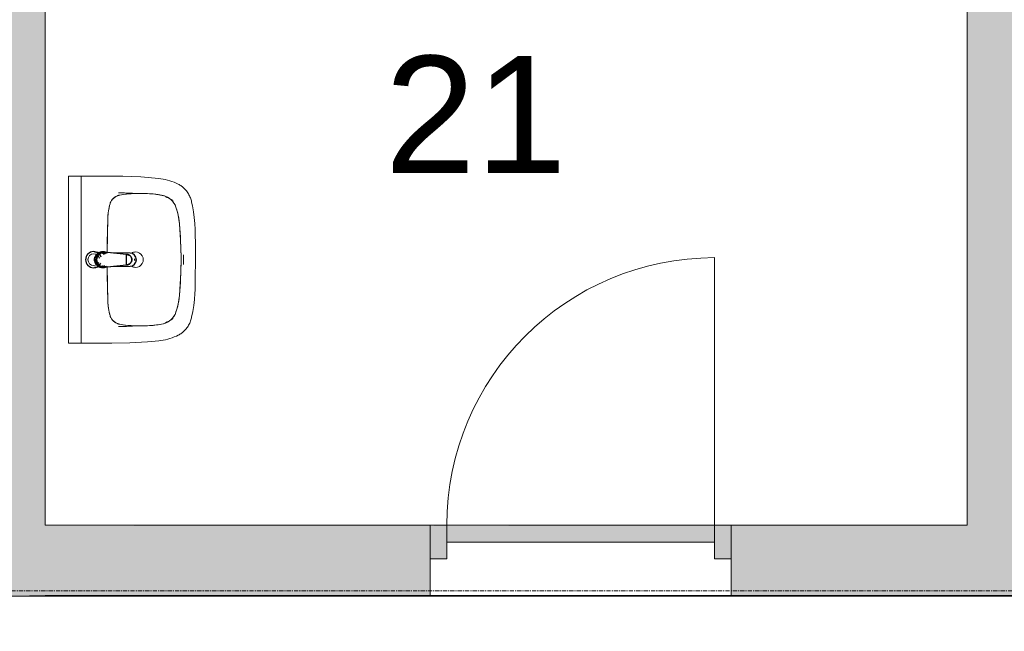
# Model space of a CAD drawing. Header units: millimetres. Extents: x 23089 to 106528, y 39021 to 113498.
# Tile 24 of 50: x 44077 to 47019, y 55010 to 56838. Entities that reach past the tile are written whole.
import ezdxf

# ---------------------------------------------------------------- set-up
doc = ezdxf.new("R2010")
doc.units = ezdxf.units.MM
doc.linetypes.add('ARC Grid Line', pattern=[22.225, 12.7, -3.175, 3.175, -3.175])
for name, color, linetype, lineweight in [('A--A2__Ruwbouw', 8, 'Continuous', 9), ('A--L$01A__Algemeen', 7, 'Continuous', 9), ('A--L$07A__Stramien', 1, 'Continuous', 13), ('A--L22__Binnenwanden', 2, 'Continuous', 9), ('A--L23__Vloeren', 3, 'Continuous', 9), ('A--L3__Afbouw', 2, 'Continuous', 9), ('A--L74__VasteSanitaireVoorz', 1, 'Continuous', 9), ('A--LR9__AlgVoorz', 7, 'Continuous', 9), ('A--TR9__AlgVoorz', 1, 'Continuous', 13)]:
    doc.layers.add(name, color=color, linetype=linetype, lineweight=lineweight)
doc.styles.add('Arial', font='arial.ttf', dxfattribs={"height": 350})

# ---------------------------------------------------------------- blocks, each defined once
blk = doc.blocks.new('32_DO_WB_vo deur enkel2 - vo 2-2241153-DO-Begane grond - Nieuwe vloeren')
at = {"layer": 'A--L3__Afbouw'}
h = blk.add_hatch(color=9, dxfattribs=at)
h.paths.add_polyline_path([(-330, 5), (-280, 5), (-280, 105), (-330, 103)])
h.paths.add_polyline_path([(570, 5), (570, 105), (520, 105), (520, 5)])
blk.add_hatch(color=9, dxfattribs=at).paths.add_polyline_path([(-127.7, 55), (520, 55), (520, 105), (-280, 103), (-280, 55)])
at = {"layer": 'A--L$01A__Algemeen'}
blk.add_line((520, 105), (520, 905), dxfattribs=at)
blk.add_arc((520, 105), 800, 90, 180, dxfattribs=at)
at = {"layer": 'A--L3__Afbouw'}
for p, q in [((-280, 105), (-330, 105)), ((-330, 105), (-330, 5)), ((520, 105), (-280, 105)), ((-280, 105), (-280, 55)), ((-280, 5), (-280, 105)), ((520, 55), (520, 105)), ((570, 105), (520, 105)), ((520, 105), (520, 5)), ((570, 5), (570, 105)), ((-280, 55), (520, 55)), ((-330, 5), (-280, 5)), ((520, 5), (570, 5))]:
    blk.add_line(p, q, dxfattribs=at)
blk = doc.blocks.new('74_PF_wastafel 50x38_sphinx300_un - 74_PF_wastafel 50x38_sphinx300_un-1641938-DO-Begane grond - Nieuwe vloeren')
at = {"layer": 'A--L74__VasteSanitaireVoorz'}
for p, q in [((242.8, 0), (247.2, 0)), ((247.2, 0), (250, 0)), ((-250, 0), (-250, -37.5)), ((-242, 0), (-250, 0)), ((-250, 0), (-247.2, 0)), ((-247.2, 0), (-242.8, 0)), ((242, 0), (-242, 0)), ((250, 0), (242, 0)), ((250, -37.5), (250, 0)), ((-250, -37.5), (-250, -129)), ((-250, -37.5), (-241, -37.5)), ((-250, -37.5), (-242, -37.5)), ((-242, -37.5), (242, -37.5)), ((242, -37.5), (250, -37.5)), ((250, -129), (250, -37.5)), ((-124.1, -117.2), (-20.7, -115.6)), ((21.7, -115.1), (124.1, -117.2))]:
    blk.add_line(p, q, dxfattribs=at)
at = {"layer": 'A--L74__VasteSanitaireVoorz', "lineweight": 25}
for p, q in [((-21, -99.7), (-23.8, -77.6)), ((23.8, -77.6), (21, -99.7)), ((-23, -98.5), (-23, -107.4)), ((-23, -98.5), (-21.6, -106)), ((-20, -98.6), (-23, -98.5)), ((-21.8, -114.8), (-15.5, -173.4)), ((-20.7, -113.1), (-21, -99.6)), ((-20.8, -101.2), (-20.6, -113)), ((15.5, -173.4), (21.8, -114.8)), ((23, -98.5), (20, -98.6)), ((21, -99.6), (20.6, -114.8)), ((20.6, -114.8), (20.8, -101.2)), ((23, -107.4), (23, -98.5)), ((-20.5, -126.4), (-19.8, -183.7)), ((19.7, -183.7), (20.4, -126.7)), ((-15.3, -173.4), (0, -173.4)), ((-15.2, -173.4), (15.2, -173.4)), ((0, -173.4), (15.3, -173.4))]:
    blk.add_line(p, q, dxfattribs=at)
at = {"layer": 'A--L74__VasteSanitaireVoorz', "flags": 128}
for points in [[(250, -37.5), (249.7, -37.5), (248.8, -37.5), (247.4, -37.5), (245.5, -37.5), (243.3, -37.5), (241, -37.5)], [(-167.2, -123.7), (-159.8, -121.9), (-152.4, -120.3), (-145, -119.1), (-137.5, -118.1), (-129.9, -117.5), (-124.1, -117.2)], [(124.1, -117.2), (131.7, -117.6), (139.2, -118.3), (146.7, -119.4), (154.2, -120.7), (161.6, -122.3), (167.2, -123.7)], [(-250, -129), (-248.9, -182.6), (-245.7, -236.1), (-242.7, -269.1)], [(-193, -153.2), (-192.7, -151.6), (-192.3, -150.1), (-191.8, -148.6), (-191.3, -147.1), (-190.7, -145.6), (-190.1, -144.1), (-189.4, -142.7), (-188.6, -141.3), (-187.8, -139.9), (-187, -138.6), (-186.1, -137.3), (-185.1, -136), (-184.1, -134.8), (-183, -133.6), (-181.9, -132.5), (-180.8, -131.4), (-179.6, -130.3), (-178.3, -129.3), (-177.1, -128.5)], [(177.1, -128.5), (178.4, -129.4), (179.6, -130.4), (180.8, -131.5), (182, -132.6), (183.1, -133.7), (184.2, -134.9), (185.2, -136.1), (186.1, -137.4), (187, -138.7), (187.9, -140), (188.7, -141.4), (189.4, -142.8), (190.1, -144.2), (190.8, -145.7), (191.3, -147.2), (191.9, -148.7), (192.3, -150.2), (192.7, -151.8), (193, -153.2)], [(242.7, -269.1), (247.2, -215.7), (249.6, -162.1), (250, -129)], [(-197.2, -187.1), (-196.5, -177.3), (-195.4, -167.6), (-193.9, -157.9), (-193, -153.2)], [(193, -153.2), (194.7, -162.8), (196, -172.5), (196.9, -182.3), (197.2, -187.1)], [(-197.2, -242.1), (-197.9, -221.1), (-197.7, -200.1), (-197.2, -187.1)], [(197.2, -187.1), (197.9, -208), (197.7, -229), (197.2, -242.1)], [(-191.5, -282.5), (-193.4, -273.3), (-195, -264.1), (-196.2, -254.8), (-197, -245.4), (-197.2, -242.1)], [(197.2, -242.1), (196.5, -251.4), (195.4, -260.7), (194, -270), (192.2, -279.2), (191.5, -282.5)], [(-242.7, -269.1), (-241.8, -276), (-240.7, -282.8), (-239.3, -289.5), (-237.6, -296.2), (-235.7, -302.8), (-233.4, -309.4), (-231, -315.8), (-228.3, -322.2), (-225.6, -327.8)], [(-157.2, -320.6), (-159.2, -319.8), (-161.1, -319), (-163.1, -318.1), (-164.9, -317.2), (-166.8, -316.1), (-168.6, -315), (-170.3, -313.9), (-172, -312.6), (-173.7, -311.3), (-175.3, -309.9), (-176.8, -308.5), (-178.3, -307), (-179.8, -305.4), (-181.1, -303.8), (-182.4, -302.1), (-183.6, -300.4), (-184.8, -298.6), (-185.9, -296.8), (-186.9, -295), (-187.8, -293.1), (-188.7, -291.1), (-189.5, -289.2), (-190.2, -287.2), (-190.8, -285.2), (-191.3, -283.1), (-191.5, -282.5)], [(191.5, -282.5), (191, -284.5), (190.4, -286.6), (189.7, -288.6), (188.9, -290.5), (188.1, -292.5), (187.2, -294.4), (186.2, -296.2), (185.1, -298.1), (184, -299.9), (182.8, -301.6), (181.5, -303.3), (180.2, -304.9), (178.8, -306.5), (177.3, -308), (175.8, -309.5), (174.2, -310.9), (172.6, -312.2), (170.9, -313.5), (169.1, -314.7), (167.3, -315.8), (165.5, -316.9), (163.6, -317.8), (161.7, -318.8), (159.8, -319.6), (157.8, -320.3), (157.2, -320.6)], [(225.6, -327.8), (228.5, -321.6), (231.2, -315.2), (233.7, -308.8), (235.8, -302.2), (237.8, -295.6), (239.4, -288.9), (240.8, -282.1), (241.9, -275.3), (242.7, -269.1)], [(-106.8, -331.3), (-115.2, -330.4), (-123.6, -329.1), (-131.9, -327.5), (-140.1, -325.6), (-148.3, -323.4), (-156.3, -320.8), (-157.2, -320.6)], [(157.2, -320.6), (149.1, -323.2), (141, -325.4), (132.8, -327.4), (124.5, -329), (116.1, -330.2), (107.7, -331.2), (106.8, -331.3)], [(-225.6, -327.8), (-224.3, -330.3), (-222.9, -332.7), (-221.5, -335), (-219.9, -337.3), (-218.3, -339.5), (-216.5, -341.6), (-214.7, -343.7), (-212.8, -345.7), (-210.8, -347.6), (-208.8, -349.5), (-206.8, -351.1)], [(-206.8, -351.1), (-204.1, -353.1), (-201.4, -355.1), (-198.5, -356.9), (-195.6, -358.6), (-192.6, -360.2), (-189.6, -361.7), (-186.5, -363.1), (-183.3, -364.3), (-180.1, -365.4), (-176.9, -366.4), (-173.6, -367.3), (-172.1, -367.6)], [(106.8, -331.3), (57.9, -334.6), (8.9, -335.9), (-40, -335.3), (-89, -332.7), (-106.8, -331.3)], [(172.1, -367.6), (175.4, -366.8), (178.6, -365.9), (181.9, -364.8), (185, -363.7), (188.2, -362.4), (191.2, -360.9), (194.2, -359.4), (197.2, -357.7), (200.1, -355.9), (202.9, -354), (205.6, -352), (206.8, -351.1)], [(206.8, -351.1), (209, -349.3), (211, -347.5), (213, -345.5), (214.9, -343.5), (216.7, -341.5), (218.4, -339.3), (220, -337.1), (221.6, -334.8), (223.1, -332.5), (224.4, -330.1), (225.6, -327.8)], [(-172.1, -367.6), (-154.6, -371.1), (-137, -373.8), (-119.3, -375.9), (-101.5, -377.2), (-90, -377.7)], [(-90, -377.7), (32.9, -378.8), (90, -377.7)], [(90, -377.7), (107.8, -376.8), (125.6, -375.2), (143.2, -372.9), (160.8, -369.9), (172.1, -367.6)]]:
    blk.add_lwpolyline(points, dxfattribs=at)
at = {"layer": 'A--L74__VasteSanitaireVoorz', "lineweight": 25, "flags": 128}
for points in [[(-21.7, -114.9), (-18.5, -144.2), (-15.2, -173.4)], [(-19.6, -103.8), (-19.3, -104.6), (-19, -105.3), (-18.6, -106.1)], [(15.2, -173.4), (18.5, -144.2), (21.7, -114.9)], [(17.5, -112.5), (21.6, -106), (23, -98.5)], [(17.7, -107.9), (18.1, -107.2), (18.5, -106.4), (18.8, -105.7), (19.1, -104.9), (19.4, -104.1), (19.6, -103.8)], [(-15.5, -173.4), (-15.5, -174.1), (-15.5, -174.7), (-15.4, -175.3), (-15.3, -175.9), (-15.2, -176.5), (-15.1, -177.1), (-14.9, -177.7), (-14.8, -178.3), (-14.5, -178.9), (-14.3, -179.5), (-14.1, -180.1), (-13.8, -180.6), (-13.5, -181.2), (-13.2, -181.7), (-12.8, -182.2), (-12.5, -182.7), (-12.1, -183.2), (-11.7, -183.7), (-11.3, -184.1), (-10.8, -184.6), (-10.4, -185), (-9.9, -185.4), (-9.4, -185.8), (-8.9, -186.2), (-8.4, -186.5), (-7.9, -186.8), (-7.3, -187.1), (-6.8, -187.4), (-6.2, -187.7), (-5.6, -187.9), (-5, -188.1), (-4.5, -188.3), (-3.9, -188.5), (-3.3, -188.6), (-2.6, -188.8), (-2, -188.8), (-1.4, -188.9), (-0.8, -189), (-0.2, -189), (0.5, -189), (1.1, -188.9), (1.7, -188.9), (2.3, -188.8), (2.9, -188.7), (3.5, -188.6), (4.1, -188.4), (4.7, -188.2), (5.3, -188), (5.9, -187.8), (6.5, -187.6), (7, -187.3), (7.6, -187), (8.1, -186.7), (8.6, -186.4), (9.1, -186), (9.6, -185.6), (10.1, -185.2), (10.6, -184.8), (11, -184.4), (11.5, -183.9), (11.9, -183.5), (12.3, -183), (12.6, -182.5), (13, -182), (13.3, -181.4), (13.6, -180.9), (13.9, -180.4), (14.2, -179.8), (14.4, -179.2), (14.6, -178.6), (14.8, -178.1), (15, -177.5), (15.2, -176.9), (15.3, -176.2), (15.4, -175.6), (15.5, -175), (15.5, -174.4), (15.5, -173.8), (15.5, -173.4)]]:
    blk.add_lwpolyline(points, dxfattribs=at)
at = {"layer": 'A--L74__VasteSanitaireVoorz', "lineweight": 25}
for start, end in [(0, 180), (180, 243.6372), (288, 0)]:
    blk.add_arc((0, -74.6), 24, start, end, dxfattribs=at)
at = {"layer": 'A--L74__VasteSanitaireVoorz'}
for centre, radius, start, end in [((0, -75), 17.5, 0, 180), ((0, -75), 17.5, 75, 105), ((0, -75), 17.5, 180, 240), ((0, -75), 17.5, 285, 0), ((-117.5, -306.2), 189.1, 92.0128, 105.2254), ((0, -3649.7), 3534.7, 90.3412, 92.0128), ((0, -75), 17.5, 285, 300), ((0, -3649.7), 3534.7, 87.9872, 89.6485), ((117.5, -306.2), 189.1, 74.7746, 87.9872), ((-154, -160.8), 39.8, 125.6177, 169.0021), ((-159, -153.8), 31.2, 105.2254, 125.6177), ((159, -153.8), 31.2, 54.3823, 74.7746), ((154, -160.8), 39.8, 10.9979, 54.3823), ((1090.6, -129), 1290.6, 180.891, 183), ((47.1, -199.9), 244.6, 169.0021, 176.9979), ((-47.1, -199.9), 244.6, 3.0021, 10.9979), ((-1090.6, -129), 1290.6, 357, 359.109), ((327.2, -214.6), 525.1, 176.9979, 183.0021), ((0, -200), 23, 150, 180), ((0, -200), 23, 180, 0), ((0, -200), 23, 360, 30), ((-327.2, -214.6), 525.1, 356.9979, 3.0021), ((36.8, -229.8), 234.3, 183.0021, 192.9979), ((-36.8, -229.8), 234.3, 347.0021, 356.9979), ((-140, -270.6), 52.8, 192.9979, 251.0021), ((-71, -251.1), 122.6, 198.2459, 206.4169), ((140, -270.6), 52.8, 288.9979, 347.0021), ((71, -251.1), 122.6, 333.5831, 341.7541), ((-163.9, -297.2), 18.9, 206.4169, 231.4261), ((-88.4, -120.6), 211.5, 251.0021, 264.9979), ((88.4, -120.6), 211.5, 275.0021, 288.9979), ((163.9, -297.2), 18.9, 308.5739, 333.5831), ((0, 889), 1224.9, 264.9979, 275.0021), ((0, 2695.4), 3038.4, 269.7219, 270.2781)]:
    blk.add_arc(centre, radius, start, end, dxfattribs=at)
at = {"layer": 'A--L74__VasteSanitaireVoorz', "lineweight": 25}
for centre, major_axis, ratio, start_param, end_param in [((0, -97.9), (20.5, 0), 0.967332, 1.570796, 3.665191), ((0, -99.6), (20.1, 0), 0.870402, 1.570796, 3.08442), ((0, -97.9), (20.5, 0), 0.967332, 5.759587, 7.853982), ((0, -99.6), (20.1, 0), 0.870402, 0.057173, 1.570796), ((0, -98.5), (20, 0), 0.97026, 3.144451, 3.592433), ((0, -98.5), (20, 0), 0.97026, 5.832345, 6.280327), ((0, -183.7), (19.7, 0), 0.967332, 3.141593, 6.283185), ((0, -186.6), (11.5, 0), 0.973197, 4.45059, 4.974188)]:
    blk.add_ellipse(centre, major_axis=major_axis, ratio=ratio, start_param=start_param, end_param=end_param, dxfattribs=at)
for points, knots in [([(23, -98.5), (23, -95.5), (21.9, -91.3), (18.8, -86.9), (16.7, -84.7), (14.8, -83.2), (12.8, -81.9), (10, -80.4), (5.9, -79.1), (1.9, -78.5), (-1.5, -78.6), (-4.5, -78.9), (-7.9, -79.7), (-11.6, -81.1), (-14.8, -83.2), (-17.7, -85.6), (-20, -88.5), (-21.7, -91.7), (-22.7, -95), (-23, -97.3), (-23, -98.5)], [-1, -1, -1, -1, -0.861111, -0.791667, -0.756944, -0.722222, -0.6875, -0.652778, -0.583333, -0.513889, -0.479167, -0.444444, -0.388889, -0.333333, -0.277778, -0.222222, -0.166667, -0.111111, -0.055556, 0, 0, 0, 0]), ([(-23, -107.4), (-23, -104), (-21.9, -99.2), (-18.8, -94), (-16.6, -91.6), (-14.8, -89.9), (-12.8, -88.3), (-9.9, -86.7), (-5.9, -85.2), (-1.9, -84.5), (1.5, -84.6), (4.5, -84.9), (7.9, -85.8), (11.5, -87.5), (14.8, -89.8), (17.7, -92.6), (20, -95.9), (21.7, -99.6), (22.7, -103.3), (23, -106), (23, -107.4)], [-1, -1, -1, -1, -0.861111, -0.791667, -0.756944, -0.722222, -0.6875, -0.652778, -0.583333, -0.513889, -0.479167, -0.444444, -0.388889, -0.333333, -0.277778, -0.222222, -0.166667, -0.111111, -0.055556, 0, 0, 0, 0]), ([(-21.2, -97.3), (-21.1, -94.2), (-20.1, -90), (-17.2, -85.6), (-15.2, -83.5), (-13.5, -82), (-11.6, -80.7), (-9, -79.3), (-5.4, -78), (-1.7, -77.4), (1.4, -77.5), (4.1, -77.7), (7.2, -78.5), (10.5, -80), (13.5, -81.9), (16.1, -84.3), (18.3, -87.2), (19.9, -90.4), (20.9, -93.7), (21.1, -96), (21.2, -97.3)], [-1, -1, -1, -1, -0.861111, -0.791667, -0.756944, -0.722222, -0.6875, -0.652778, -0.583333, -0.513889, -0.479167, -0.444444, -0.388889, -0.333333, -0.277778, -0.222222, -0.166667, -0.111111, -0.055556, 0, 0, 0, 0]), ([(-18.6, -103.3), (-18.7, -103.1), (-19.1, -102.7), (-19.5, -102.1), (-19.8, -101.5), (-20.1, -101), (-20.4, -100.5), (-20.6, -100), (-20.8, -99.6), (-20.9, -99.5)], [0.7142857, 0.7142857, 0.7142857, 0.7142857, 0.75, 0.7857143, 0.8214286, 0.8571429, 0.8928571, 0.9285714, 1, 1, 1, 1]), ([(20.8, -99.5), (20.8, -99.7), (20.6, -100), (20.4, -100.5), (20.1, -101), (19.8, -101.5), (19.5, -102.1), (19.1, -102.7), (18.8, -103.1), (18.5, -103.5), (18.1, -104), (17.4, -104.7), (16.7, -105.3), (16.3, -105.7)], [0, 0, 0, 0, 0.0714286, 0.1071429, 0.1428571, 0.1785714, 0.2142857, 0.25, 0.2678571, 0.2857143, 0.3214286, 0.3571429, 0.4285714, 0.4285714, 0.4285714, 0.4285714]), ([(15.3, -173.4), (15.3, -175.8), (14.6, -179), (12.6, -182.5), (11.1, -184.1), (9.9, -185.3), (8.5, -186.3), (6.7, -187.5), (4, -188.5), (0.7, -189), (-2.5, -188.8), (-5.3, -188), (-7.7, -186.9), (-9.9, -185.3), (-11.8, -183.4), (-13.4, -181.2), (-14.5, -178.7), (-15.1, -176.2), (-15.3, -174.4), (-15.3, -173.4)], [-1, -1, -1, -1, -0.861111, -0.791667, -0.756944, -0.722222, -0.6875, -0.652778, -0.583333, -0.513889, -0.444444, -0.388889, -0.333333, -0.277778, -0.222222, -0.166667, -0.111111, -0.055556, 0, 0, 0, 0])]:
    blk.add_open_spline(points, degree=3, knots=knots, dxfattribs=at)
for points in [[(-21.7, -114.9), (-22.2, -113.7), (-22.8, -111.2), (-23, -108.7), (-23, -107.4)], [(-20.8, -101.2), (-20.9, -100.5), (-21.1, -99.2), (-21.2, -97.9), (-21.2, -97.3)], [(-20.9, -99.5), (-21, -99.3), (-21, -99.4), (-20.9, -100.4), (-20.8, -101.2)], [(21.2, -97.3), (21.2, -97.9), (21.1, -99.2), (20.9, -100.5), (20.8, -101.2)], [(20.8, -101.2), (20.9, -100.5), (21, -99.5), (21, -99.3), (20.8, -99.5)], [(23, -107.4), (23, -108.7), (22.8, -111.2), (22.2, -113.7), (21.7, -114.9)]]:
    blk.add_open_spline(points, degree=3, dxfattribs=at)
at = {"layer": 'A--L74__VasteSanitaireVoorz'}
for points in [[(76, -115.8), (76, -115.8), (75.5, -115.8), (73.6, -115.8), (70.6, -115.7), (66.9, -115.6), (63.1, -115.6), (59.4, -115.5), (56.4, -115.5), (54.5, -115.4), (54, -115.4), (54, -115.4)], [(54, -115.4), (54, -115.4), (54.5, -115.4), (56.4, -115.5), (59.4, -115.5), (63.1, -115.6), (66.9, -115.6), (70.6, -115.7), (73.6, -115.8), (75.5, -115.8), (76, -115.8), (76, -115.8)]]:
    blk.add_open_spline(points, degree=3, dxfattribs=at)

msp = doc.modelspace()

# ---------------------------------------------------------------- hatches: boundary and pattern name
at = {"layer": 'A--A2__Ruwbouw'}
for points in [[(43962.9, 55114.4), (44152.9, 55116.4), (44152.9, 59131.4), (43962.9, 59131.4), (43962.9, 55116.4)], [(47117.9, 55326.4), (47117.9, 59131.4), (46907.9, 59131.4), (46907.9, 55326.4)]]:
    msp.add_hatch(color=9, dxfattribs=at).paths.add_polyline_path(points)
h = msp.add_hatch(color=9, dxfattribs=at)
h.paths.add_polyline_path([(44152.9, 55116.4), (45302.9, 55116.4), (45302.9, 55326.4), (44152.9, 55324.4), (44152.9, 55221.4)])
h.paths.add_polyline_path([(50719.4, 55116.4), (51567.9, 55116.4), (51567.9, 55326.4), (50719.4, 55326.4), (50719.4, 55221.4)])
h.paths.add_polyline_path([(49241.2, 55116.4), (49819.4, 55116.4), (49819.4, 55326.4), (48281.9, 55326.4), (48281.9, 55116.4)])
h.paths.add_polyline_path([(46202.9, 55116.4), (47381.9, 55116.4), (47381.9, 55326.4), (46202.9, 55326.4), (46202.9, 55221.4)])

# ---------------------------------------------------------------- linework, layer by layer
at = {"layer": 'A--L$07A__Stramien', "linetype": 'ARC Grid Line'}
msp.add_line((69356.6, 55130.4), (24200.6, 55130.4), dxfattribs=at)
at = {"layer": 'A--L22__Binnenwanden', "lineweight": 15}
for p, q in [((44152.9, 55326.4), (44152.9, 58111.4)), ((46907.9, 58111.4), (46907.9, 55326.4)), ((45302.9, 55326.4), (44152.9, 55326.4)), ((45302.9, 55116.4), (45302.9, 55326.4)), ((46907.9, 55326.4), (46202.9, 55326.4)), ((46202.9, 55326.4), (46202.9, 55116.4)), ((44152.9, 55114.4), (39407.9, 55114.4)), ((44152.9, 55116.4), (45302.9, 55116.4)), ((44152.9, 55114.4), (44152.9, 55116.4)), ((46202.9, 55116.4), (47381.9, 55116.4))]:
    msp.add_line(p, q, dxfattribs=at)
at = {"layer": 'A--L22__Binnenwanden'}
msp.add_line((46202.9, 55116.4), (45302.9, 55116.4), dxfattribs=at)
at = {"layer": 'A--L23__Vloeren'}
msp.add_line((57197.9, 55114.4), (44152.9, 55114.4), dxfattribs=at)
at = {"layer": 'A--LR9__AlgVoorz', "flags": 128}
for points in [[(44152.9, 55326.4), (46907.9, 55326.4), (46907.9, 58111.4), (45537.9, 58111.4), (44152.9, 58111.4)], [(39507.9, 53171.4), (41557.9, 53171.4), (47068.9, 53171.4), (51567.9, 53171.4), (53436.9, 53171.4), (55936.9, 53171.4), (57197.9, 53171.4), (57197.9, 55116.4), (51567.9, 55116.4), (50881.9, 55116.4), (49656.9, 55116.4), (48591.9, 55116.4), (47012.9, 55116.4), (44154.5, 55116.4), (44152.9, 55116.4), (44057.9, 55114.4), (39507.9, 55114.4)]]:
    msp.add_lwpolyline(points, close=True, dxfattribs=at)

# ---------------------------------------------------------------- block references
at = {"layer": 'A--L3__Afbouw'}
msp.add_blockref('32_DO_WB_vo deur enkel2 - vo 2-2241153-DO-Begane grond - Nieuwe vloeren', (45632.9, 55221.4), dxfattribs=at)
at = {"layer": 'A--L74__VasteSanitaireVoorz', "rotation": 89.99999999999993}
msp.add_blockref('74_PF_wastafel 50x38_sphinx300_un - 74_PF_wastafel 50x38_sphinx300_un-1641938-DO-Begane grond - Nieuwe vloeren', (44222.9, 56120.4), dxfattribs=at)

# ---------------------------------------------------------------- texts
at = {"layer": 'A--TR9__AlgVoorz', "insert": (45167.2, 56729.5), "char_height": 350, "width": 673.417, "attachment_point": 1, "style": 'Arial'}
msp.add_mtext('21', dxfattribs=at)

doc.saveas('drawing.dxf')
